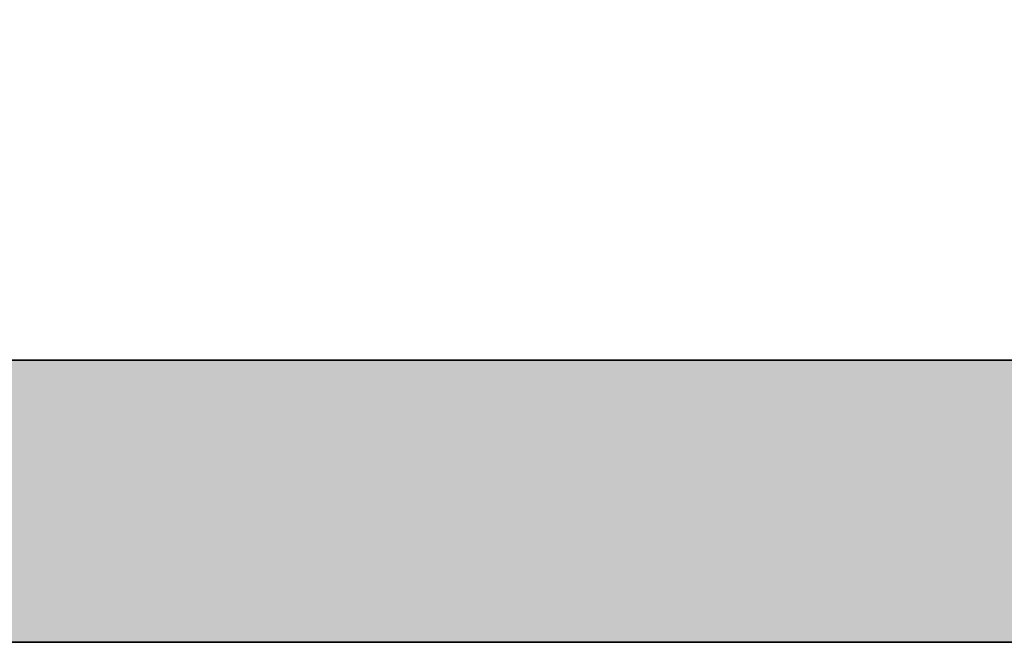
# Model space of a CAD drawing. Extents: x -289599 to -184549, y 66678 to 295474.
# Tile 246 of 256: x -263873 to -263350, y 70914 to 71244. Entities that reach past the tile are written whole.
import ezdxf

# ---------------------------------------------------------------- set-up
doc = ezdxf.new("R2010")
doc.units = 0
doc.header["$MEASUREMENT"] = 0
doc.linetypes.add('Wipeout_Contour', pattern=[1000, 0, -1000])
doc.layers.add('Model teren_Nr_Pióra__26', color=8, linetype='Continuous', lineweight=35)
doc.layers.add('Model Ściany', color=8, linetype='Continuous')

msp = doc.modelspace()

# ---------------------------------------------------------------- linework, layer by layer
at = {"layer": 'Model teren_Nr_Pióra__26', "linetype": 'Continuous'}
msp.add_line((-286128.17, 70913.5), (-260835.35, 70913.5), dxfattribs=at)

# ---------------------------------------------------------------- wipeouts: each hides what was drawn before it
at = {"color": 254, "linetype": 'Wipeout_Contour', "lineweight": 0, "ltscale": 1283604.086263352}
msp.add_wipeout([(-267629.89, 71063.5), (-260835.35, 71063.5), (-260835.35, 71263.5), (-267629.89, 71263.5)], dxfattribs=at).dxf.layer = 'Model Ściany'

# ---------------------------------------------------------------- next in the draw order: hatches: boundary and pattern name
at = {"layer": 'Model teren_Nr_Pióra__26', "linetype": 'Continuous'}
msp.add_hatch(color=256, dxfattribs=at).paths.add_polyline_path([(-286128.17, 70913.5), (-260835.35, 70913.5), (-260835.35, 71063.5), (-286128.17, 71063.5)], flags=0)

# ---------------------------------------------------------------- next in the draw order: linework, layer by layer
msp.add_line((-286128.17, 71063.5), (-260835.35, 71063.5), dxfattribs=at)

doc.saveas('drawing.dxf')
